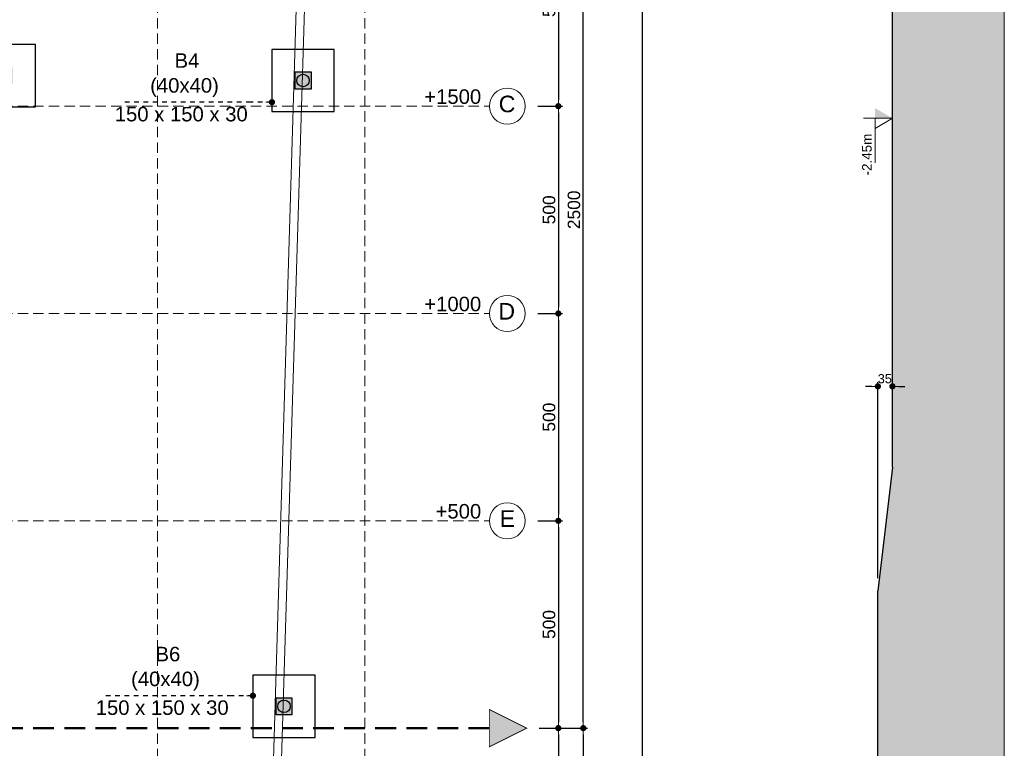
# Model space of a CAD drawing. Header units: millimetres. Extents: x 83 to 471, y -739 to 93.
# Tile 179 of 185: x 171 to 195, y 49 to 67. Entities that reach past the tile are written whole.
import ezdxf

# ---------------------------------------------------------------- set-up
doc = ezdxf.new("R2010")
doc.units = ezdxf.units.MM
for name, pattern in [('CYPE_RAYA', [0.225, 0.1125, -0.1125]), ('CYPE_RAYAPUNTOPUNTO', [0.45, 0.225, -0.075, 0, -0.075, 0, -0.075]), ('TRAZO_HUECO', [0.75, 0.5, -0.25])]:
    doc.linetypes.add(name, pattern=pattern)
for name, color, linetype, lineweight in [('.', 7, 'Continuous', 5), ('__MAGNUS.Cota', 30, 'Continuous', 9), ('A-FLOR', 7, 'Continuous', 9), ('BL_CONTORNO', 7, 'Continuous', 30), ('CARGCIM', 7, 'Continuous', 9), ('CORTE - RAMPA', 7, 'Continuous', 0), ('COTA', 7, 'Continuous', 20), ('COTA_FORMAS', 7, 'CYPE_RAYAPUNTOPUNTO', 0), ('COTAS', 250, 'Continuous', 5), ('COTAS_REF_LINHAS', 7, 'Continuous', 20), ('LC-Eixos', 9, 'Continuous', 5), ('PECA_COMPLETA', 7, 'Continuous', 0), ('PILAR_DIM', 240, 'Continuous', 15), ('PILAR_REF', 240, 'Continuous', 15), ('SAP_DIMENSION_Y_ARM', 7, 'Continuous', 0)]:
    doc.layers.add(name, color=color, linetype=linetype, lineweight=lineweight)
doc.layers.add('PILAR_MORRE', color=60, linetype='Continuous')
doc.styles.add('Arial', font='arial.ttf')
doc.dimstyles.new('Copy of UM_100.000000', dxfattribs={"dimtxt": 0.3, "dimasz": 0.15, "dimexe": 0.1, "dimexo": 0.3, "dimgap": 0.07, "dimtad": 1, "dimdec": 0, "dimlfac": 100, "dimzin": 0, "dimdsep": 46, "dimtxsty": 'Arial', "dimblk": 'DOT', "dimcen": 0.09, "dimdle": 0.1, "dimclrd": 30, "dimclre": 30, "dimclrt": 7, "dimadec": 1, "dimazin": 2, "dimtfac": 1, "dimtdec": 0, "dimtofl": 0, "dimtmove": 0, "dimatfit": 3, "dimldrblk": 'DOT', "dimfxl": 1, "dimtolj": 1, "dimarcsym": 0})
doc.dimstyles.new('UM_50.000000', dxfattribs={"dimtxt": 0.22, "dimasz": 0.1, "dimexe": 0.1, "dimexo": 0.3, "dimgap": 0.07, "dimtad": 1, "dimdec": 0, "dimlfac": 50, "dimzin": 0, "dimdsep": 46, "dimtxsty": 'Arial', "dimblk": 'DOT', "dimcen": 0.09, "dimdle": 0.1, "dimclrd": 30, "dimclre": 30, "dimclrt": 7, "dimadec": 1, "dimazin": 2, "dimtfac": 1, "dimtdec": 0, "dimtofl": 0, "dimtmove": 0, "dimatfit": 3, "dimldrblk": 'DOT', "dimfxl": 1, "dimtolj": 1, "dimarcsym": 0})

# ---------------------------------------------------------------- blocks, each defined once
blk = doc.blocks.new('_DOT')
at = {"layer": '__MAGNUS.Cota', "linetype": 'ByBlock'}
blk.add_line((-0.5, 0), (-1, 0), dxfattribs=at)
at = {"layer": '__MAGNUS.Cota', "linetype": 'ByBlock', "const_width": 0.5}
blk.add_lwpolyline([(-0.25, 0, 1), (0.25, 0, 1)], format="xyb", close=True, dxfattribs=at)
blk = doc.blocks.new('*D497')
at = {"color": 30, "lineweight": -2}
blk.add_arc((32.836, -21.138), 1.135, 12.0839, 91.9858, dxfattribs=at)
at = {"layer": 'Defpoints', "color": 0}
for p in [(29.407, 6.652), (65.588, -17.096), (33.742, -20.454), (-4.878, -25.792), (36.51, -50.912)]:
    blk.add_point(p, dxfattribs=at)
at = {"color": 30, "linetype": 'ByBlock', "lineweight": -2, "xscale": 0.1, "yscale": 0.1, "zscale": 0.1}
for p, rotation in [((32.697, -20.011), 184.5103166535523), ((33.963, -20.999), 279.5593817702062)]:
    blk.add_blockref('_DOT', p, dxfattribs=dict(at, rotation=rotation))
at = {"color": 7, "insert": (33.689, -20.045), "char_height": 0.35, "attachment_point": 5, "rotation": 322.0348, "style": 'Arial'}
blk.add_mtext('\\A1;90%%d', dxfattribs=at)
blk = doc.blocks.new('RUAS')
at = {"layer": 'A-FLOR'}
for p, q in [((64.155, 47.568), (62.778, 2.393)), ((63.044, 17.68), (63.955, 47.571))]:
    blk.add_line(p, q, dxfattribs=at)
blk = doc.blocks.new('*D529')
at = {"layer": 'COTAS', "color": 30, "lineweight": -2}
for p, q in [((183.265, 69.749), (183.862, 69.749)), ((183.762, 69.599), (183.762, 64.899)), ((183.265, 64.749), (183.862, 64.749))]:
    blk.add_line(p, q, dxfattribs=at)
at = {"layer": 'Defpoints', "color": 0}
for p in [(182.965, 69.749), (182.965, 64.749), (183.762, 64.749)]:
    blk.add_point(p, dxfattribs=at)
at = {"layer": 'COTAS', "color": 30, "linetype": 'ByBlock', "lineweight": -2, "xscale": 0.15, "yscale": 0.15, "zscale": 0.15}
for p, rotation in [((183.762, 69.749), 90), ((183.762, 64.749), 270)]:
    blk.add_blockref('_DOT', p, dxfattribs=dict(at, rotation=rotation))
at = {"layer": 'COTAS', "color": 7, "insert": (183.539, 67.249), "char_height": 0.3, "attachment_point": 5, "rotation": 90, "style": 'Arial'}
blk.add_mtext('\\A1;500', dxfattribs=at)
blk = doc.blocks.new('*D530')
at = {"layer": 'COTAS', "color": 30, "lineweight": -2}
for p, q in [((183.265, 64.749), (183.862, 64.749)), ((183.762, 64.599), (183.762, 59.899)), ((183.265, 59.749), (183.862, 59.749))]:
    blk.add_line(p, q, dxfattribs=at)
at = {"layer": 'Defpoints', "color": 0}
for p in [(182.965, 64.749), (182.965, 59.749), (183.762, 59.749)]:
    blk.add_point(p, dxfattribs=at)
at = {"layer": 'COTAS', "color": 30, "linetype": 'ByBlock', "lineweight": -2, "xscale": 0.15, "yscale": 0.15, "zscale": 0.15}
for p, rotation in [((183.762, 64.749), 90), ((183.762, 59.749), 270)]:
    blk.add_blockref('_DOT', p, dxfattribs=dict(at, rotation=rotation))
at = {"layer": 'COTAS', "color": 7, "insert": (183.539, 62.249), "char_height": 0.3, "attachment_point": 5, "rotation": 90, "style": 'Arial'}
blk.add_mtext('\\A1;500', dxfattribs=at)
blk = doc.blocks.new('*D531')
at = {"layer": 'COTAS', "color": 30, "lineweight": -2}
for p, q in [((183.265, 59.749), (183.862, 59.749)), ((183.762, 59.599), (183.762, 54.899)), ((183.265, 54.749), (183.862, 54.749))]:
    blk.add_line(p, q, dxfattribs=at)
at = {"layer": 'Defpoints', "color": 0}
for p in [(182.965, 59.749), (182.965, 54.749), (183.762, 54.749)]:
    blk.add_point(p, dxfattribs=at)
at = {"layer": 'COTAS', "color": 30, "linetype": 'ByBlock', "lineweight": -2, "xscale": 0.15, "yscale": 0.15, "zscale": 0.15}
for p, rotation in [((183.762, 59.749), 90), ((183.762, 54.749), 270)]:
    blk.add_blockref('_DOT', p, dxfattribs=dict(at, rotation=rotation))
at = {"layer": 'COTAS', "color": 7, "insert": (183.539, 57.249), "char_height": 0.3, "attachment_point": 5, "rotation": 90, "style": 'Arial'}
blk.add_mtext('\\A1;500', dxfattribs=at)
blk = doc.blocks.new('*D532')
at = {"layer": 'COTAS', "color": 30, "lineweight": -2}
for p, q in [((183.265, 54.749), (183.862, 54.749)), ((183.762, 54.599), (183.762, 49.899)), ((183.299, 49.749), (183.862, 49.749))]:
    blk.add_line(p, q, dxfattribs=at)
at = {"layer": 'Defpoints', "color": 0}
for p in [(182.965, 54.749), (182.999, 49.749), (183.762, 49.749)]:
    blk.add_point(p, dxfattribs=at)
at = {"layer": 'COTAS', "color": 30, "linetype": 'ByBlock', "lineweight": -2, "xscale": 0.15, "yscale": 0.15, "zscale": 0.15}
for p, rotation in [((183.762, 54.749), 90), ((183.762, 49.749), 270)]:
    blk.add_blockref('_DOT', p, dxfattribs=dict(at, rotation=rotation))
at = {"layer": 'COTAS', "color": 7, "insert": (183.539, 52.249), "char_height": 0.3, "attachment_point": 5, "rotation": 90, "style": 'Arial'}
blk.add_mtext('\\A1;500', dxfattribs=at)
blk = doc.blocks.new('*D533')
at = {"layer": 'COTAS', "color": 30, "lineweight": -2}
for p, q in [((183.299, 49.749), (183.862, 49.749)), ((183.762, 49.599), (183.762, 44.899)), ((183.265, 44.749), (183.862, 44.749))]:
    blk.add_line(p, q, dxfattribs=at)
at = {"layer": 'Defpoints', "color": 0}
for p in [(182.999, 49.749), (182.965, 44.749), (183.762, 44.749)]:
    blk.add_point(p, dxfattribs=at)
at = {"layer": 'COTAS', "color": 30, "linetype": 'ByBlock', "lineweight": -2, "xscale": 0.15, "yscale": 0.15, "zscale": 0.15}
for p, rotation in [((183.762, 49.749), 90), ((183.762, 44.749), 270)]:
    blk.add_blockref('_DOT', p, dxfattribs=dict(at, rotation=rotation))
at = {"layer": 'COTAS', "color": 7, "insert": (183.539, 47.249), "char_height": 0.3, "attachment_point": 5, "rotation": 90, "style": 'Arial'}
blk.add_mtext('\\A1;500', dxfattribs=at)
blk = doc.blocks.new('*D539')
at = {"layer": 'COTAS', "color": 30, "lineweight": -2}
for p, q in [((183.265, 74.749), (184.463, 74.749)), ((184.363, 49.899), (184.363, 74.599)), ((183.299, 49.749), (184.463, 49.749))]:
    blk.add_line(p, q, dxfattribs=at)
at = {"layer": 'Defpoints', "color": 0}
for p in [(182.965, 74.749), (184.363, 74.749), (182.999, 49.749)]:
    blk.add_point(p, dxfattribs=at)
at = {"layer": 'COTAS', "color": 30, "linetype": 'ByBlock', "lineweight": -2, "xscale": 0.15, "yscale": 0.15, "zscale": 0.15}
for p, rotation in [((184.363, 74.749), 90), ((184.363, 49.749), 270)]:
    blk.add_blockref('_DOT', p, dxfattribs=dict(at, rotation=rotation))
at = {"layer": 'COTAS', "color": 7, "insert": (184.139, 62.249), "char_height": 0.3, "attachment_point": 5, "rotation": 90, "style": 'Arial'}
blk.add_mtext('\\A1;2500', dxfattribs=at)
blk = doc.blocks.new('*D540')
at = {"layer": 'COTAS', "color": 30, "lineweight": -2}
for p, q in [((183.299, 49.749), (184.463, 49.749)), ((184.363, 49.599), (184.363, 22.899)), ((183.265, 22.749), (184.463, 22.749))]:
    blk.add_line(p, q, dxfattribs=at)
at = {"layer": 'Defpoints', "color": 0}
for p in [(182.999, 49.749), (182.965, 22.749), (184.363, 22.749)]:
    blk.add_point(p, dxfattribs=at)
at = {"layer": 'COTAS', "color": 30, "linetype": 'ByBlock', "lineweight": -2, "xscale": 0.15, "yscale": 0.15, "zscale": 0.15}
for p, rotation in [((184.363, 49.749), 90), ((184.363, 22.749), 270)]:
    blk.add_blockref('_DOT', p, dxfattribs=dict(at, rotation=rotation))
at = {"layer": 'COTAS', "color": 7, "insert": (184.139, 36.249), "char_height": 0.3, "attachment_point": 5, "rotation": 90, "style": 'Arial'}
blk.add_mtext('\\A1;2700', dxfattribs=at)
blk = doc.blocks.new('*D1134')
at = {"layer": 'COTAS', "color": 30, "lineweight": -2}
for p, q in [((191.319, 57.992), (191.169, 57.992)), ((191.469, 53.364), (191.469, 58.092)), ((191.819, 56.342), (191.819, 58.092)), ((191.969, 57.992), (192.119, 57.992))]:
    blk.add_line(p, q, dxfattribs=at)
at = {"layer": 'Defpoints', "color": 0}
for p in [(191.819, 57.992), (191.819, 56.042), (191.469, 53.064)]:
    blk.add_point(p, dxfattribs=at)
at = {"layer": 'COTAS', "color": 30, "linetype": 'ByBlock', "lineweight": -2, "xscale": 0.15, "yscale": 0.15, "zscale": 0.15}
blk.add_blockref('_DOT', (191.469, 57.992), dxfattribs=at)
at = {"layer": 'COTAS', "color": 30, "linetype": 'ByBlock', "lineweight": -2, "xscale": 0.15, "yscale": 0.15, "zscale": 0.15, "rotation": 180}
blk.add_blockref('_DOT', (191.819, 57.992), dxfattribs=at)
at = {"layer": 'COTAS', "color": 7, "insert": (191.636, 58.175), "char_height": 0.22, "attachment_point": 5, "style": 'Arial'}
blk.add_mtext('\\A1;35', dxfattribs=at)
blk = doc.blocks.new('fgfgfg')
at = {"layer": 'LC-Eixos'}
h = blk.add_hatch(color=256, dxfattribs=at)
h.dxf.hatch_style = 1
h.paths.add_polyline_path([(65.532, -16.649), (65.643, -17.543), (66.482, -16.986), (65.532, -16.649)])
at = {"layer": 'CARGCIM', "linetype": 'TRAZO_HUECO', "lineweight": 50}
blk.add_line((-4.878, -25.792), (65.588, -17.096), dxfattribs=at)
at = {"layer": 'COTA', "const_width": 0.02}
blk.add_lwpolyline([(65.643, -17.543), (65.532, -16.649), (66.482, -16.986)], close=True, dxfattribs=at)
at = {"layer": 'COTA_FORMAS', "linetype": 'TRAZO_HUECO', "ltscale": 0.5}
for p, q in [((59.181, 10.326), (66.284, -47.238)), ((54.219, 9.713), (61.322, -47.85)), ((-6.715, -10.905), (63.75, -2.209)), ((-6.103, -15.867), (64.363, -7.171)), ((-5.49, -20.829), (64.975, -12.134))]:
    blk.add_line(p, q, dxfattribs=at)
at = {"layer": 'COTAS_REF_LINHAS', "color": 7}
for centre in [(64.181, -2.156), (64.793, -7.118), (65.405, -12.081)]:
    blk.add_circle(centre, 0.433, dxfattribs=at)
at = {"layer": 'COTAS_REF_LINHAS', "color": 7, "style": 'Arial'}
for s, p in [('C', (63.992, -2.327)), ('D', (64.597, -7.291)), ('E', (65.239, -12.249))]:
    blk.add_text(s, height=0.4, rotation=7.0348, dxfattribs=at).set_placement(p)
at = {"layer": 'COTAS_REF_LINHAS', "color": 7, "char_height": 0.35, "attachment_point": 3, "rotation": 7.0348, "style": 'Arial'}
for s, insert in [('+1500', (63.506, -1.831)), ('+1000', (64.119, -6.794)), ('+500', (64.731, -11.756))]:
    blk.add_mtext(s, dxfattribs=dict(at, insert=insert))
dim = blk.add_angular_dim_2l(base=(33.742, -20.454), line1=((-4.878, -25.792), (65.588, -17.096)), line2=((29.407, 6.652), (36.51, -50.912)), dimstyle='UM_50.000000', override={"dimtxt": 0.35})
dim.commit()
dim.dimension.update_dxf_attribs({"geometry": '*D497', "text_midpoint": (33.689, -20.045)})

msp = doc.modelspace()

# ---------------------------------------------------------------- hatches: boundary and pattern name
at = {"layer": '.', "true_color": 0x939598}
h = msp.add_hatch(dxfattribs=at)
h.set_pattern_fill('EARTH', color=252, scale=0.1)
h.paths.add_polyline_path([(192.41909, 42.82522), (192.41909, 42.27522), (192.11909, 42.27522), (192.11909, 42.40022), (191.46909, 42.40022), (191.46909, 35.30022), (192.11909, 35.30022), (192.11909, 35.42522), (192.41909, 35.42522), (192.41909, 34.87522), (192.11909, 34.87522), (192.11909, 35.00022), (191.46909, 35.00022), (191.46909, 31.49942), (192.96909, 29.94942), (193.01909, 29.94942), (193.01909, 28.8494), (192.96909, 28.8494), (192.96909, 27.16325), (190.61909, 24.76325), (190.61909, 24.76325), (190.61909, 23.96325), (190.61909, 23.96325), (190.61909, 21.83194), (189.71909, 21.04934), (189.71909, 20.84931), (189.36909, 20.84931), (189.36909, 13.20035), (189.71909, 13.20035), (189.71909, 13.00033), (189.21909, 13.00033), (189.21909, 10.20604), (194.51797, 10.20604), (194.51797, 91.54621), (191.81909, 91.54621), (191.81909, 85.08589), (192.31909, 85.08589), (192.31909, 84.88589), (191.96909, 84.88589), (191.96909, 77.14024), (192.31909, 77.14024), (192.31909, 76.94024), (191.81909, 76.94024), (191.81909, 74.74942), (192.06909, 74.74942), (192.06909, 68.31942), (191.81909, 68.31942), (191.81909, 56.04206), (191.46909, 53.06366), (191.46909, 42.70022), (192.11909, 42.70022), (192.11909, 42.82522), (192.41909, 42.82522)], is_closed=False)
h.paths.add_polyline_path([(191.23178, 34.52892), (191.80639, 34.52892), (191.80639, 34.08426), (191.23178, 34.08426)])
h.paths.add_polyline_path([(191.23178, 43.70272), (191.80639, 43.70272), (191.80639, 43.25807), (191.23178, 43.25807)])
h.paths.add_polyline_path([(190.61909, 23.45551), (190.61909, 23.0107)], flags=16)
h.paths.add_polyline_path([(191.70558, 31.38179), (192.28259, 31.38179), (192.28259, 30.93714), (191.70558, 30.93714)])
h.paths.add_polyline_path([(192.62152, 30.79168), (193.04576, 30.79168), (193.04576, 30.34688), (192.62152, 30.34688)], flags=16)
h.paths.add_polyline_path([(193.03912, 36.28177), (193.03912, 41.21867), (194.02622, 41.21867), (194.02622, 36.28177)], flags=16)
h.paths.add_polyline_path([(193.03912, 69.36932), (193.03912, 74.30622), (194.02622, 74.30622), (194.02622, 69.36932)], flags=16)
h.paths.add_polyline_path([(193.03912, 24.31545), (193.03912, 29.25236), (194.02622, 29.25236), (194.02622, 24.31545)], flags=16)
h.paths.add_polyline_path([(191.53069, 36.3039), (191.95748, 36.3039), (191.95748, 35.86015), (191.53069, 35.86015)], flags=16)
h.paths.add_polyline_path([(191.75152, 41.80239), (192.1426, 41.80239), (192.1426, 41.35864), (191.75152, 41.35864)], flags=16)
h.paths.add_polyline_path([(191.38718, 14.52534), (191.38718, 19.52432), (192.72699, 19.52432), (192.72699, 14.52534)], flags=16)
at = {"layer": 'COTAS'}
h = msp.add_hatch(color=256, dxfattribs=at)
h.dxf.hatch_style = 1
h.paths.add_polyline_path([(191.40161, 64.70235), (191.81909, 64.4572), (191.40161, 64.4572), (191.40161, 64.70235)])
at = {"layer": 'PILAR_MORRE'}
h = msp.add_hatch(color=256, dxfattribs=at)
h.dxf.hatch_style = 1
h.paths.add_polyline_path([(137.27995, 64.3687), (137.27995, 64.5687), (137.07995, 64.5687), (137.07995, 64.3687), (137.27995, 64.3687)])
h.paths.add_polyline_path([(131.25995, 64.3687), (131.25995, 64.5687), (131.05995, 64.5687), (131.05995, 64.3687), (131.25995, 64.3687)])
h.paths.add_polyline_path([(170.144, 50.29362), (170.144, 50.69362), (169.744, 50.69362), (169.744, 50.29362)])
h.paths.add_polyline_path([(177.80476, 65.16785), (177.80476, 65.56785), (177.40476, 65.56785), (177.40476, 65.16785)])
h.paths.add_polyline_path([(177.34485, 50.07485), (177.34485, 50.47485), (176.94485, 50.47485), (176.94485, 50.07485)])
h.paths.add_polyline_path([(170.60241, 65.28311), (170.60241, 65.68311), (170.20241, 65.68311), (170.20241, 65.28311)])
h.paths.add_polyline_path([(176.8857, 35.0845), (176.8857, 35.4845), (176.4857, 35.4845), (176.4857, 35.0845)])
h.paths.add_polyline_path([(169.68875, 35.29934), (169.68875, 35.69934), (169.28875, 35.69934), (169.28875, 35.29934)])

# ---------------------------------------------------------------- linework, layer by layer
for p, q in [((185.7886, 10.20604), (185.7886, 91.54621)), ((191.81909, 56.04206), (191.81909, 77.03653)), ((191.81909, 56.04206), (191.46909, 53.06366)), ((191.46909, 42.65022), (191.46909, 53.06366))]:
    msp.add_line(p, q)
at = {"layer": 'BL_CONTORNO'}
for points in [[(171.15241, 64.73311), (171.15241, 66.23311), (169.65241, 66.23311), (169.65241, 64.73311)], [(178.35476, 64.61785), (178.35476, 66.11785), (176.85476, 66.11785), (176.85476, 64.61785)], [(177.80476, 65.16785), (177.80476, 65.56785), (177.40476, 65.56785), (177.40476, 65.16785)], [(177.89485, 49.52485), (177.89485, 51.02485), (176.39485, 51.02485), (176.39485, 49.52485)], [(177.34485, 50.07485), (177.34485, 50.47485), (176.94485, 50.47485), (176.94485, 50.07485)]]:
    msp.add_lwpolyline(points, close=True, dxfattribs=at)
for centre in [(177.60476, 65.36785), (177.14485, 50.27485)]:
    msp.add_circle(centre, 0.15, dxfattribs=at)
at = {"layer": 'COTAS'}
for p, q in [((191.81909, 64.4572), (191.12269, 64.4572)), ((191.40161, 64.4572), (191.40161, 63.37954)), ((191.81909, 64.4572), (191.40161, 64.21204)), ((191.40161, 64.21204), (191.40161, 64.4572))]:
    msp.add_line(p, q, dxfattribs=at)
at = {"layer": 'PECA_COMPLETA'}
msp.add_lwpolyline([(194.51797, 10.20604), (96.62457, 10.20604), (96.62457, 91.54621), (194.51797, 91.54621)], close=True, dxfattribs=at)

# ---------------------------------------------------------------- block references
msp.add_blockref('RUAS', (113.6597, 25.25964))
at = {"rotation": 352.9651507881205}
msp.add_blockref('fgfgfg', (119.09792, 74.74942), dxfattribs=at)

# ---------------------------------------------------------------- texts
at = {"layer": 'CORTE - RAMPA', "style": 'Arial'}
msp.add_text('-2.45m', height=0.231, rotation=90, dxfattribs=at).set_placement((191.31863, 63.07972))
at = {"layer": 'PILAR_DIM', "lineweight": 9, "style": 'Arial'}
for p in [(173.91689, 65.07539), (173.45698, 50.76201)]:
    msp.add_text('(40x40)', height=0.35, dxfattribs=at).set_placement(p)
at = {"layer": 'PILAR_REF', "style": 'Arial'}
for s, p in [('B4', (174.50555, 65.67431)), ('B6', (174.04564, 51.36092))]:
    msp.add_text(s, height=0.35, dxfattribs=at).set_placement(p)
at = {"layer": 'SAP_DIMENSION_Y_ARM', "lineweight": 9, "style": 'Arial'}
for p in [(173.06345, 64.3826), (172.60354, 50.06922)]:
    msp.add_text('150 x 150 x 30', height=0.35, dxfattribs=at).set_placement(p)

# ---------------------------------------------------------------- dimensions: what is measured, and where the dimension line sits
at = {"layer": 'COTAS'}
for base, p2, picture, middle in [((184.36255, 74.74942), (182.96458, 74.74942), '*D539', (184.13938, 62.24942)), ((184.36255, 22.74942), (182.96458, 22.74942), '*D540', (184.13938, 36.24942))]:
    dim = msp.add_linear_dim(base=base, p1=(182.99887, 49.74942), p2=p2, angle=90, dimstyle='Copy of UM_100.000000', dxfattribs=at)
    dim.commit()
    dim.dimension.update_dxf_attribs({"geometry": picture, "text_midpoint": middle})
for base, p1, p2, picture, middle in [((183.76244, 64.74942), (182.96458, 69.74942), (182.96458, 64.74942), '*D529', (183.53927, 67.24942)), ((183.76244, 59.74942), (182.96458, 64.74942), (182.96458, 59.74942), '*D530', (183.53927, 62.24942)), ((183.76244, 54.74942), (182.96458, 59.74942), (182.96458, 54.74942), '*D531', (183.53927, 57.24942)), ((183.76244, 49.74942), (182.96458, 54.74942), (182.99887, 49.74942), '*D532', (183.53927, 52.24942)), ((183.76244, 44.74942), (182.99887, 49.74942), (182.96458, 44.74942), '*D533', (183.53927, 47.24942))]:
    dim = msp.add_linear_dim(base=base, p1=p1, p2=p2, angle=90, dimstyle='Copy of UM_100.000000', override={"dimtmove": 1}, dxfattribs=at)
    dim.commit()
    dim.dimension.update_dxf_attribs({"geometry": picture, "text_midpoint": middle})
dim = msp.add_linear_dim(base=(191.81909, 57.99241), p1=(191.46909, 53.06366), p2=(191.81909, 56.04206), dimstyle='Copy of UM_100.000000', override={"dimtxt": 0.22}, dxfattribs=at)
dim.commit()
dim.dimension.update_dxf_attribs({"geometry": '*D1134', "text_midpoint": (191.63634, 57.99241), "dimtype": 160})

# ---------------------------------------------------------------- leaders
at = {"layer": 'COTAS', "linetype": 'CYPE_RAYA'}
for points in [[(176.85476, 64.84541), (176.34685, 64.84541), (173.24312, 64.84541)], [(176.39485, 50.53202), (175.88694, 50.53202), (172.78321, 50.53202)]]:
    msp.add_leader(points, dimstyle='UM_50.000000', override={"dimasz": 0.15, "dimgap": 0.07, "dimtad": 0, "dimclrd": 7}, dxfattribs=at)

doc.saveas('drawing.dxf')
